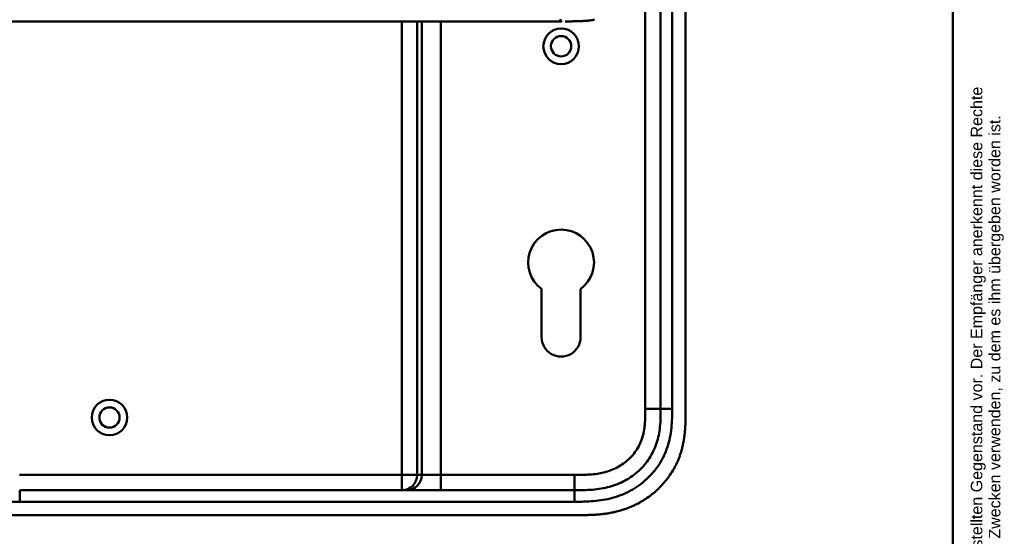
# Model space of a CAD drawing. Header units: millimetres. Extents: x 20 to 833, y 20 to 574.
# Tile 20 of 24: x 576 to 833, y 250 to 385. Entities that reach past the tile are written whole.
import ezdxf
from ezdxf.enums import TextEntityAlignment as Align

# ---------------------------------------------------------------- set-up
doc = ezdxf.new("R2010")
doc.units = ezdxf.units.MM
doc.header["$LTSCALE"] = 2
for name, color, linetype, lineweight in [('Sichtbare Kanten(DIN)', 7, 'Continuous', 50), ('Sichtbare tangentiale Kanten(DIN)', 7, 'Continuous', 50), ('Skizziergeometrie(DIN)', 7, 'Continuous', 50), ('Symbole(DIN)', 7, 'Continuous', 25)]:
    doc.layers.add(name, color=color, linetype=linetype, lineweight=lineweight)
doc.styles.add('Aktuell-DIN', font='arial.ttf')
doc.styles.add('Textstil10', font='arial.ttf')
doc.styles.add('Textstil41', font='arial.ttf', dxfattribs={"width": 0.8})
doc.styles.add('Textstil83', font='arial.ttf', dxfattribs={"width": 0.8})

# ---------------------------------------------------------------- blocks, each defined once
blk = doc.blocks.new('Ränder Standardrahmen')
at = {"layer": 'Skizziergeometrie(DIN)', "flags": 128}
blk.add_lwpolyline([(10, 10), (10, 287), (410, 287), (410, 10), (10, 10)], dxfattribs=at)
blk = doc.blocks.new('Schriftfelder Heusser')
at = {"layer": 'Symbole(DIN)', "color": 7, "insert": (293.33, 191.7), "char_height": 1.5, "width": 182.3003, "attachment_point": 1, "rotation": 90, "line_spacing_factor": 0.944221, "style": 'Aktuell-DIN'}
blk.add_mtext('\\fArial|b0|i0;\\H1.5000;Die Schlossfabrik Heusser AG ist Eigentümerin dieses Dokumentes und behält sich alle Rechte an diesem und dem dargestellten Gegenstand vor. Der Empfänger anerkennt diese Rechte\\Pund wird das Dokument nicht ohne schriftliche Ermächtigung der Eigentümerin Dritten zugänglich machen oder zu anderen Zwecken verwenden, zu dem es ihm übergeben worden ist.\\P ', dxfattribs=at)
at = {"layer": 'Symbole(DIN)', "color": 179, "true_color": 0x262659, "style": 'Textstil10'}
blk.add_attdef('ERSTELLUNGSDATUM_001', (217.04, 218.29), '', height=2, dxfattribs=at)
at = {"layer": 'Symbole(DIN)', "color": 179, "true_color": 0x262659}
for tag, height, style, p in [('AUTOR', 2.49, 'Aktuell-DIN', (240.03, 219.26)), ('KONTROLLDATUM', 2, 'Textstil10', (217.42, 215.04)), ('KONTROLLIERT_VON', 2, 'Textstil10', (239.98, 215.05))]:
    blk.add_attdef(tag, text='', height=height, dxfattribs=dict(at, style=style)).set_placement(p, align=Align.MIDDLE_LEFT)
at = {"layer": 'Symbole(DIN)', "color": 7, "style": 'Textstil83', "width": 0.8}
blk.add_attdef('Anfänglicher_Ansichtsmaßstab_001', (281.57, 213.34), '', height=2.3, dxfattribs=at)
at = {"layer": 'Symbole(DIN)', "color": 179, "true_color": 0x262659, "style": 'Textstil10'}
blk.add_attdef('PROJEKT', text='', height=2, dxfattribs=at).set_placement((217.77, 209.72), align=Align.BOTTOM_LEFT)
at = {"layer": 'Symbole(DIN)', "color": 7, "style": 'Textstil41', "width": 0.8}
blk.add_attdef('STATUS', text='', height=5, dxfattribs=at).set_placement((284.53, 195.86), align=Align.MIDDLE_CENTER)

msp = doc.modelspace()

# ---------------------------------------------------------------- linework, layer by layer
at = {"layer": 'Sichtbare Kanten(DIN)'}
for p, q in [((750.112, 282.713), (750.112, 474.144)), ((743.612, 473.144), (743.612, 283.713)), ((717.403, 384.916), (717.468, 384.916)), ((712.512, 302.432), (712.508, 315.007)), ((722.708, 315.001), (722.712, 302.435)), ((576.151, 262.428), (721.074, 262.428)), ((564.152, 255.928), (722.074, 255.928))]:
    msp.add_line(p, q, dxfattribs=at)
for centre, radius in [((717.612, 378.428), 4.65), ((717.612, 378.428), 2.65), ((599.612, 281.428), 4.65), ((599.612, 281.428), 2.65)]:
    msp.add_circle(centre, radius, dxfattribs=at)
for centre, radius, start, end in [((717.612, 321.928), 8.6, 306.33484, 233.59112), ((717.612, 302.434), 5.1, 180.02039, 0.02039)]:
    msp.add_arc(centre, radius, start, end, dxfattribs=at)
for points, degree, knots in [([(568.384, 384.916), (568.814, 384.916), (569.254, 384.916), (569.704, 384.916), (572.235, 384.916), (574.976, 384.916), (577.717, 384.916), (579.966, 384.916), (582.237, 384.916), (584.507, 384.916), (594.611, 384.916), (604.76, 384.916), (614.883, 384.916), (631.791, 384.916), (648.717, 384.916), (665.63, 384.916), (674.086, 384.916), (682.546, 384.916), (691.004, 384.916), (695.232, 384.916), (699.46, 384.916), (703.689, 384.916), (706.353, 384.916), (709.03, 384.916), (711.676, 384.916), (713.231, 384.916), (714.764, 384.916), (716.311, 384.916), (716.673, 384.916), (717.031, 384.916), (717.403, 384.916)], 3, [4.0756591, 4.0756591, 4.0756591, 4.0756591, 4.2235005, 4.2235005, 4.2235005, 5.0551855, 5.0551855, 5.0551855, 5.7376751, 5.7376751, 5.7376751, 8.7756456, 8.7756456, 8.7756456, 13.8502555, 13.8502555, 13.8502555, 16.3875605, 16.3875605, 16.3875605, 17.6562129, 17.6562129, 17.6562129, 18.4553381, 18.4553381, 18.4553381, 18.9248654, 18.9248654, 18.9248654, 19.0347624, 19.0347624, 19.0347624, 19.0347624]), ([(717.774, 384.916), (717.774, 384.916), (717.774, 384.916), (717.774, 384.916), (717.774, 384.916), (717.774, 384.916), (717.774, 384.916), (717.773, 384.916), (717.772, 384.916), (717.77, 384.916), (717.768, 384.916), (717.748, 384.916), (717.73, 384.916), (717.688, 384.916), (717.664, 384.916), (717.608, 384.916), (717.576, 384.916), (717.533, 384.916), (717.522, 384.916), (717.508, 384.916), (717.504, 384.916), (717.499, 384.916), (717.498, 384.916), (717.496, 384.916), (717.496, 384.916), (717.495, 384.916), (717.495, 384.916), (717.495, 384.916), (717.495, 384.916), (717.495, 384.916)], 3, [0, 0, 0, 0, 0.000010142, 0.000010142, 0.000037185, 0.000037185, 0.000109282, 0.000109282, 0.000301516, 0.000301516, 0.000814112, 0.000814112, 0.00628175, 0.00628175, 0.013571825, 0.013571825, 0.023292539, 0.023292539, 0.026532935, 0.026532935, 0.027613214, 0.027613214, 0.02797342, 0.02797342, 0.028093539, 0.028093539, 0.028133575, 0.028133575, 0.028179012, 0.028179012, 0.028179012, 0.028179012]), ([(719.891, 384.932), (719.891, 384.932), (719.89, 384.932), (719.89, 384.932), (719.89, 384.932), (719.89, 384.932), (719.889, 384.932), (719.888, 384.932), (719.886, 384.932), (719.882, 384.932), (719.878, 384.932), (719.864, 384.932), (719.854, 384.931), (719.811, 384.931), (719.779, 384.93), (719.652, 384.929), (719.556, 384.927), (719.431, 384.926), (719.402, 384.926), (719.359, 384.925), (719.344, 384.925), (719.322, 384.925), (719.315, 384.925), (719.304, 384.925), (719.301, 384.925), (719.295, 384.925), (719.293, 384.925), (719.291, 384.925), (719.29, 384.925), (719.288, 384.924), (719.288, 384.924), (719.287, 384.924), (719.287, 384.924), (719.287, 384.924), (719.286, 384.924), (719.286, 384.924), (719.286, 384.924), (719.286, 384.924), (719.286, 384.924), (719.286, 384.924)], 3, [0, 0, 0, 0, 0.000043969, 0.000043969, 0.000083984, 0.000083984, 0.000204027, 0.000204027, 0.000564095, 0.000564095, 0.001644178, 0.001644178, 0.004884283, 0.004884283, 0.014604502, 0.014604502, 0.04376599, 0.04376599, 0.052593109, 0.052593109, 0.057007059, 0.057007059, 0.059214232, 0.059214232, 0.060317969, 0.060317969, 0.060869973, 0.060869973, 0.061146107, 0.061146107, 0.061284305, 0.061284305, 0.061353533, 0.061353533, 0.061388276, 0.061388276, 0.061405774, 0.061405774, 0.061423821, 0.061423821, 0.061423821, 0.061423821]), ([(719.891, 384.932), (719.901, 384.932), (719.911, 384.932), (720.115, 384.935), (720.307, 384.938), (720.499, 384.942)], 3, [0.247650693, 0.247650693, 0.247650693, 0.247650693, 0.250845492, 0.250845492, 0.310534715, 0.310534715, 0.310534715, 0.310534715]), ([(721.108, 384.955), (721.108, 384.955), (721.108, 384.955), (721.108, 384.955), (721.108, 384.955), (721.107, 384.954), (721.107, 384.954), (721.105, 384.954), (721.104, 384.954), (721.1, 384.954), (721.096, 384.954), (721.082, 384.954), (721.072, 384.954), (721.03, 384.953), (720.998, 384.952), (720.872, 384.949), (720.777, 384.947), (720.651, 384.945), (720.621, 384.944), (720.575, 384.943), (720.56, 384.943), (720.537, 384.943), (720.529, 384.942), (720.518, 384.942), (720.514, 384.942), (720.508, 384.942), (720.507, 384.942), (720.504, 384.942), (720.503, 384.942), (720.501, 384.942), (720.501, 384.942), (720.5, 384.942), (720.5, 384.942), (720.499, 384.942), (720.499, 384.942), (720.499, 384.942), (720.499, 384.942), (720.499, 384.942), (720.499, 384.942), (720.499, 384.942)], 3, [0, 0, 0, 0, 0.000046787, 0.000046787, 0.000086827, 0.000086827, 0.000206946, 0.000206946, 0.000567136, 0.000567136, 0.001647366, 0.001647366, 0.004887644, 0.004887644, 0.014608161, 0.014608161, 0.043771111, 0.043771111, 0.053078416, 0.053078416, 0.057732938, 0.057732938, 0.060060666, 0.060060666, 0.0612249, 0.0612249, 0.061807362, 0.061807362, 0.062098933, 0.062098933, 0.062245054, 0.062245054, 0.062318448, 0.062318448, 0.062355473, 0.062355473, 0.062374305, 0.062374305, 0.06239437, 0.06239437, 0.06239437, 0.06239437]), ([(721.108, 384.955), (721.117, 384.955), (721.125, 384.955), (721.335, 384.96), (721.537, 384.965), (721.752, 384.971), (721.766, 384.971), (721.781, 384.972)], 3, [0.373932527, 0.373932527, 0.373932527, 0.373932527, 0.376597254, 0.376597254, 0.439473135, 0.439473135, 0.443987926, 0.443987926, 0.443987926, 0.443987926]), ([(722.27, 384.987), (722.27, 384.987), (722.27, 384.987), (722.269, 384.987), (722.269, 384.987), (722.269, 384.987), (722.269, 384.987), (722.268, 384.987), (722.267, 384.987), (722.264, 384.987), (722.262, 384.987), (722.254, 384.986), (722.247, 384.986), (722.221, 384.985), (722.201, 384.985), (722.123, 384.982), (722.063, 384.98), (721.967, 384.977), (721.93, 384.976), (721.874, 384.974), (721.856, 384.974), (721.828, 384.973), (721.818, 384.973), (721.804, 384.972), (721.8, 384.972), (721.793, 384.972), (721.79, 384.972), (721.787, 384.972), (721.786, 384.972), (721.784, 384.972), (721.783, 384.972), (721.782, 384.972), (721.782, 384.972), (721.782, 384.972), (721.781, 384.972), (721.781, 384.972), (721.781, 384.972), (721.781, 384.972), (721.781, 384.972), (721.781, 384.972), (721.781, 384.972), (721.781, 384.972)], 3, [0, 0, 0, 0, 0.000030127, 0.000030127, 0.00007034, 0.00007034, 0.000146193, 0.000146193, 0.000373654, 0.000373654, 0.001055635, 0.001055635, 0.003100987, 0.003100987, 0.009236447, 0.009236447, 0.027643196, 0.027643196, 0.039082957, 0.039082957, 0.044805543, 0.044805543, 0.047668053, 0.047668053, 0.049100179, 0.049100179, 0.049817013, 0.049817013, 0.050176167, 0.050176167, 0.050356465, 0.050356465, 0.050447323, 0.050447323, 0.050493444, 0.050493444, 0.050517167, 0.050517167, 0.050529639, 0.050529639, 0.050543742, 0.050543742, 0.050543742, 0.050543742]), ([(722.27, 384.987), (722.293, 384.988), (722.316, 384.988), (722.382, 384.99), (722.425, 384.992), (722.468, 384.993)], 3, [0.495122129, 0.495122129, 0.495122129, 0.495122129, 0.502349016, 0.502349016, 0.515895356, 0.515895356, 0.515895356, 0.515895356]), ([(722.468, 384.993), (722.468, 384.993), (722.884, 385.008), (723.668, 385.038), (724.445, 385.086), (725.204, 385.166), (725.951, 385.297), (726.3, 385.372)], 5, [0, 0, 0, 0, 0, 0, 0.00023388, 0.21792631, 0.41257681, 0.41257681, 0.41257681, 0.41257681, 0.41257681, 0.41257681]), ([(743.612, 283.713), (743.612, 282.924), (743.612, 282.132), (743.589, 281.341), (743.568, 280.57), (743.525, 279.8), (743.447, 279.038), (743.371, 278.291), (743.262, 277.551), (743.112, 276.821), (742.965, 276.104), (742.779, 275.396), (742.548, 274.701), (742.097, 273.337), (741.475, 272.022), (740.684, 270.797), (739.905, 269.592), (738.962, 268.474), (737.888, 267.489), (736.82, 266.509), (735.623, 265.66), (734.34, 264.964), (733.05, 264.265), (731.673, 263.721), (730.252, 263.329), (729.534, 263.131), (728.804, 262.972), (728.065, 262.847), (727.318, 262.72), (726.563, 262.629), (725.801, 262.565), (725.028, 262.501), (724.248, 262.465), (723.466, 262.447), (722.67, 262.429), (721.871, 262.428), (721.074, 262.428)], 3, [-3.5878945, -3.5878945, -3.5878945, -3.5878945, -3.3464348, -3.3464348, -3.3464348, -3.1111202, -3.1111202, -3.1111202, -2.8807742, -2.8807742, -2.8807742, -2.6544175, -2.6544175, -2.6544175, -2.2104205, -2.2104205, -2.2104205, -1.7734708, -1.7734708, -1.7734708, -1.3387347, -1.3387347, -1.3387347, -0.9016205, -0.9016205, -0.9016205, -0.6806803, -0.6806803, -0.6806803, -0.4572762, -0.4572762, -0.4572762, -0.2306652, -0.2306652, -0.2306652, 0, 0, 0, 0]), ([(722.074, 255.928), (722.671, 255.928), (723.722, 255.929), (724.933, 255.954), (725.846, 255.989), (726.456, 256.022), (727.219, 256.076), (727.829, 256.131), (728.593, 256.214), (729.203, 256.294), (730.118, 256.435), (731.029, 256.605), (732.236, 256.883), (733.132, 257.131), (734.02, 257.412), (734.607, 257.616), (735.478, 257.946), (736.337, 258.309), (737.598, 258.914), (738.688, 259.518), (740.002, 260.351), (741.014, 261.079), (742.221, 262.062), (743.139, 262.907), (744.219, 264.03), (745.027, 264.982), (745.962, 266.23), (746.646, 267.276), (747.34, 268.499), (747.758, 269.337), (748.14, 270.192), (748.377, 270.77), (748.65, 271.5), (748.85, 272.092), (749.077, 272.837), (749.239, 273.438), (749.457, 274.345), (749.64, 275.259), (749.828, 276.484), (749.929, 277.404), (750.005, 278.322), (750.043, 278.934), (750.077, 279.697), (750.094, 280.305), (750.107, 281.062), (750.112, 281.815), (750.112, 282.414), (750.112, 282.713)], 3, [0.00000945, 0.00000945, 0.00000945, 0.00000945, 0.04167564, 0.07292528, 0.08334182, 0.10417491, 0.11459146, 0.13542455, 0.1458411, 0.16667419, 0.17709074, 0.20834038, 0.22917347, 0.26042311, 0.27083965, 0.29167275, 0.30208929, 0.33333893, 0.35417202, 0.39583821, 0.4166713, 0.45833749, 0.47917058, 0.52083676, 0.54166985, 0.58333604, 0.60416913, 0.64583532, 0.66666841, 0.69791805, 0.70833459, 0.72916769, 0.73958423, 0.76041733, 0.77083387, 0.79166696, 0.80208351, 0.83333315, 0.85416624, 0.88541588, 0.89583243, 0.91666552, 0.92708206, 0.94791516, 0.9583317, 0.9791648, 0.99999789, 0.99999789, 0.99999789, 0.99999789])]:
    msp.add_open_spline(points, degree=degree, knots=knots, dxfattribs=at)
for points in [[(717.469, 384.916), (717.477, 384.916), (717.486, 384.916), (717.495, 384.916)], [(718.702, 384.92), (718.898, 384.921), (719.092, 384.923), (719.286, 384.924)]]:
    msp.add_open_spline(points, degree=3, dxfattribs=at)
at = {"layer": 'Sichtbare tangentiale Kanten(DIN)'}
for p, q in [((739.612, 283.713), (739.612, 473.144)), ((676.015, 266.428), (676.015, 384.916)), ((680, 384.916), (680, 266.428)), ((681.206, 266.428), (681.206, 384.916)), ((686.187, 384.916), (686.187, 266.428)), ((739.612, 283.713), (743.612, 283.713)), ((743.612, 283.713), (746.612, 283.713)), ((576.13, 266.428), (676.015, 266.428)), ((676.015, 266.428), (676.015, 262.428)), ((676.015, 266.428), (680, 266.428)), ((680, 266.428), (681.206, 266.428)), ((681.206, 266.428), (686.187, 266.428)), ((686.187, 266.428), (686.187, 262.428)), ((686.187, 266.428), (721.075, 266.428)), ((721.075, 266.428), (721.075, 262.428)), ((576.151, 262.428), (576.151, 259.428)), ((721.074, 262.428), (721.074, 259.429))]:
    msp.add_line(p, q, dxfattribs=at)
for points in [[(746.612, 283.713), (746.612, 346.856), (746.612, 410), (746.612, 473.144)], [(680, 266.428), (680, 264.219), (678.216, 262.428), (676.015, 262.428)], [(677.221, 262.428), (679.422, 262.428), (681.206, 264.219), (681.206, 266.428)], [(576.151, 259.428), (624.458, 259.428), (672.766, 259.428), (721.074, 259.429)]]:
    msp.add_open_spline(points, degree=3, dxfattribs=at)
for points, knots in [([(717.403, 384.916), (717.433, 384.916), (717.457, 384.965), (717.463, 385.153), (717.466, 385.254), (717.464, 385.384), (717.462, 385.526)], [0, 0, 0, 0, 0.6504188, 0.6504188, 0.6504188, 1, 1, 1, 1]), ([(721.074, 259.429), (721.289, 259.429), (721.505, 259.429), (721.72, 259.429), (721.922, 259.429), (722.123, 259.43), (722.325, 259.431), (722.426, 259.432), (722.527, 259.433), (722.628, 259.434), (722.923, 259.436), (723.219, 259.441), (723.535, 259.448), (723.543, 259.448), (723.551, 259.449), (723.558, 259.449), (724.445, 259.469), (725.243, 259.508), (726.05, 259.575), (726.065, 259.577), (726.079, 259.578), (726.094, 259.579), (726.915, 259.649), (727.744, 259.75), (728.567, 259.889), (728.575, 259.891), (728.583, 259.892), (728.591, 259.893), (729.417, 260.034), (730.238, 260.213), (731.049, 260.437), (731.055, 260.438), (731.061, 260.44), (731.068, 260.442), (732.701, 260.893), (734.297, 261.528), (735.771, 262.327), (737.255, 263.132), (738.668, 264.133), (739.916, 265.278), (741.165, 266.425), (742.29, 267.754), (743.204, 269.169), (744.115, 270.579), (744.86, 272.14), (745.393, 273.747), (745.394, 273.751), (745.395, 273.754), (745.396, 273.758), (745.661, 274.556), (745.877, 275.374), (746.047, 276.198), (746.048, 276.205), (746.049, 276.211), (746.051, 276.218), (746.219, 277.038), (746.343, 277.869), (746.427, 278.692), (746.429, 278.706), (746.43, 278.72), (746.432, 278.734), (746.514, 279.543), (746.562, 280.347), (746.587, 281.215), (746.587, 281.229), (746.588, 281.242), (746.588, 281.255), (746.612, 282.1), (746.612, 282.906), (746.612, 283.713)], [37.4953956, 37.4953956, 37.4953956, 37.4953956, 37.5599869, 37.5599869, 37.5599869, 37.6205127, 37.6205127, 37.6205127, 37.6507756, 37.6507756, 37.6507756, 37.7394301, 37.7394301, 37.7394301, 37.7415642, 37.7415642, 37.7415642, 37.9889156, 37.9889156, 37.9889156, 37.9934173, 37.9934173, 37.9934173, 38.244735, 38.244735, 38.244735, 38.2471853, 38.2471853, 38.2471853, 38.4996214, 38.4996214, 38.4996214, 38.5015831, 38.5015831, 38.5015831, 39.0103267, 39.0103267, 39.0103267, 39.5228845, 39.5228845, 39.5228845, 40.0360406, 40.0360406, 40.0360406, 40.5473013, 40.5473013, 40.5473013, 40.5484434, 40.5484434, 40.5484434, 40.802185, 40.802185, 40.802185, 40.8043063, 40.8043063, 40.8043063, 41.056838, 41.056838, 41.056838, 41.0611339, 41.0611339, 41.0611339, 41.3095794, 41.3095794, 41.3095794, 41.3133935, 41.3133935, 41.3133935, 41.5553404, 41.5553404, 41.5553404, 41.5553404]), ([(721.075, 266.428), (721.235, 266.428), (721.395, 266.428), (721.555, 266.428), (722.002, 266.429), (722.448, 266.43), (722.894, 266.437), (723.123, 266.44), (723.351, 266.445), (723.58, 266.451), (723.656, 266.453), (723.732, 266.456), (723.812, 266.458), (724.122, 266.468), (724.416, 266.481), (724.721, 266.499), (724.729, 266.499), (724.736, 266.5), (724.744, 266.5), (725.361, 266.536), (725.949, 266.588), (726.542, 266.664), (726.551, 266.665), (726.56, 266.666), (726.57, 266.667), (727.17, 266.745), (727.762, 266.846), (728.352, 266.977), (728.357, 266.978), (728.362, 266.98), (728.368, 266.981), (728.967, 267.115), (729.563, 267.281), (730.143, 267.479), (730.146, 267.481), (730.149, 267.482), (730.153, 267.483), (730.739, 267.684), (731.32, 267.923), (731.879, 268.195), (732.438, 268.468), (732.983, 268.778), (733.503, 269.123), (734.022, 269.467), (734.52, 269.848), (734.988, 270.26), (735.458, 270.675), (735.903, 271.126), (736.309, 271.603), (736.713, 272.077), (737.086, 272.585), (737.417, 273.113), (737.746, 273.638), (738.039, 274.192), (738.288, 274.756), (738.535, 275.316), (738.745, 275.899), (738.914, 276.487), (738.916, 276.491), (738.917, 276.495), (738.918, 276.5), (739.084, 277.078), (739.213, 277.665), (739.311, 278.258), (739.312, 278.267), (739.314, 278.276), (739.315, 278.285), (739.412, 278.874), (739.478, 279.463), (739.523, 280.08), (739.524, 280.087), (739.524, 280.095), (739.525, 280.102), (739.547, 280.407), (739.563, 280.701), (739.575, 281.002), (739.588, 281.313), (739.596, 281.621), (739.602, 281.929), (739.613, 282.525), (739.613, 283.12), (739.612, 283.713)], [0, 0, 0, 0, 0.0479858, 0.0479858, 0.0479858, 0.1819298, 0.1819298, 0.1819298, 0.2504934, 0.2504934, 0.2504934, 0.2733476, 0.2733476, 0.2733476, 0.3626026, 0.3626026, 0.3626026, 0.364764, 0.364764, 0.364764, 0.5448188, 0.5448188, 0.5448188, 0.5476273, 0.5476273, 0.5476273, 0.7297695, 0.7297695, 0.7297695, 0.7314186, 0.7314186, 0.7314186, 0.9165357, 0.9165357, 0.9165357, 0.9176198, 0.9176198, 0.9176198, 1.105019, 1.105019, 1.105019, 1.2924815, 1.2924815, 1.2924815, 1.4799649, 1.4799649, 1.4799649, 1.6686716, 1.6686716, 1.6686716, 1.8566391, 1.8566391, 1.8566391, 2.043494, 2.043494, 2.043494, 2.2285728, 2.2285728, 2.2285728, 2.2298948, 2.2298948, 2.2298948, 2.411688, 2.411688, 2.411688, 2.4144058, 2.4144058, 2.4144058, 2.5947492, 2.5947492, 2.5947492, 2.5969419, 2.5969419, 2.5969419, 2.6861851, 2.6861851, 2.6861851, 2.7780299, 2.7780299, 2.7780299, 2.956024, 2.956024, 2.956024, 2.956024]), ([(550.637, 281.255), (550.662, 280.348), (550.711, 279.543), (550.793, 278.734), (550.794, 278.72), (550.796, 278.706), (550.797, 278.692), (550.882, 277.869), (551.006, 277.038), (551.174, 276.218), (551.175, 276.211), (551.177, 276.205), (551.178, 276.198), (551.348, 275.374), (551.564, 274.556), (551.828, 273.758), (551.83, 273.754), (551.831, 273.751), (551.832, 273.747), (552.365, 272.14), (553.11, 270.579), (554.021, 269.169), (554.935, 267.754), (556.06, 266.425), (557.309, 265.278), (558.557, 264.133), (559.969, 263.132), (561.454, 262.327), (562.928, 261.528), (564.524, 260.893), (566.157, 260.442), (566.163, 260.44), (566.17, 260.438), (566.176, 260.437), (566.986, 260.213), (567.808, 260.034), (568.634, 259.893), (568.642, 259.892), (568.65, 259.891), (568.658, 259.889), (569.481, 259.75), (570.31, 259.649), (571.131, 259.579), (571.145, 259.578), (571.16, 259.577), (571.175, 259.575), (571.982, 259.508), (572.779, 259.47), (573.647, 259.449), (573.661, 259.449), (573.675, 259.448), (573.689, 259.448), (574.537, 259.428), (575.344, 259.428), (576.151, 259.428)], [19.1889016, 19.1889016, 19.1889016, 19.1889016, 19.4373471, 19.4373471, 19.4373471, 19.4416429, 19.4416429, 19.4416429, 19.6941747, 19.6941747, 19.6941747, 19.696296, 19.696296, 19.696296, 19.9500375, 19.9500375, 19.9500375, 19.9511796, 19.9511796, 19.9511796, 20.4624403, 20.4624403, 20.4624403, 20.9755964, 20.9755964, 20.9755964, 21.4881542, 21.4881542, 21.4881542, 21.9968978, 21.9968978, 21.9968978, 21.9988678, 21.9988678, 21.9988678, 22.2512956, 22.2512956, 22.2512956, 22.2537275, 22.2537275, 22.2537275, 22.5050635, 22.5050635, 22.5050635, 22.509571, 22.509571, 22.509571, 22.7569167, 22.7569167, 22.7569167, 22.760988, 22.760988, 22.760988, 23.0030728, 23.0030728, 23.0030728, 23.0030728])]:
    msp.add_open_spline(points, degree=3, knots=knots, dxfattribs=at)

# ---------------------------------------------------------------- block references
at = {"xscale": 2, "yscale": 2, "zscale": 2}
for name, p in [('Ränder Standardrahmen', (0, 0)), ('Schriftfelder Heusser', (238, -362.833))]:
    msp.add_blockref(name, p, dxfattribs=at)

doc.saveas('drawing.dxf')
